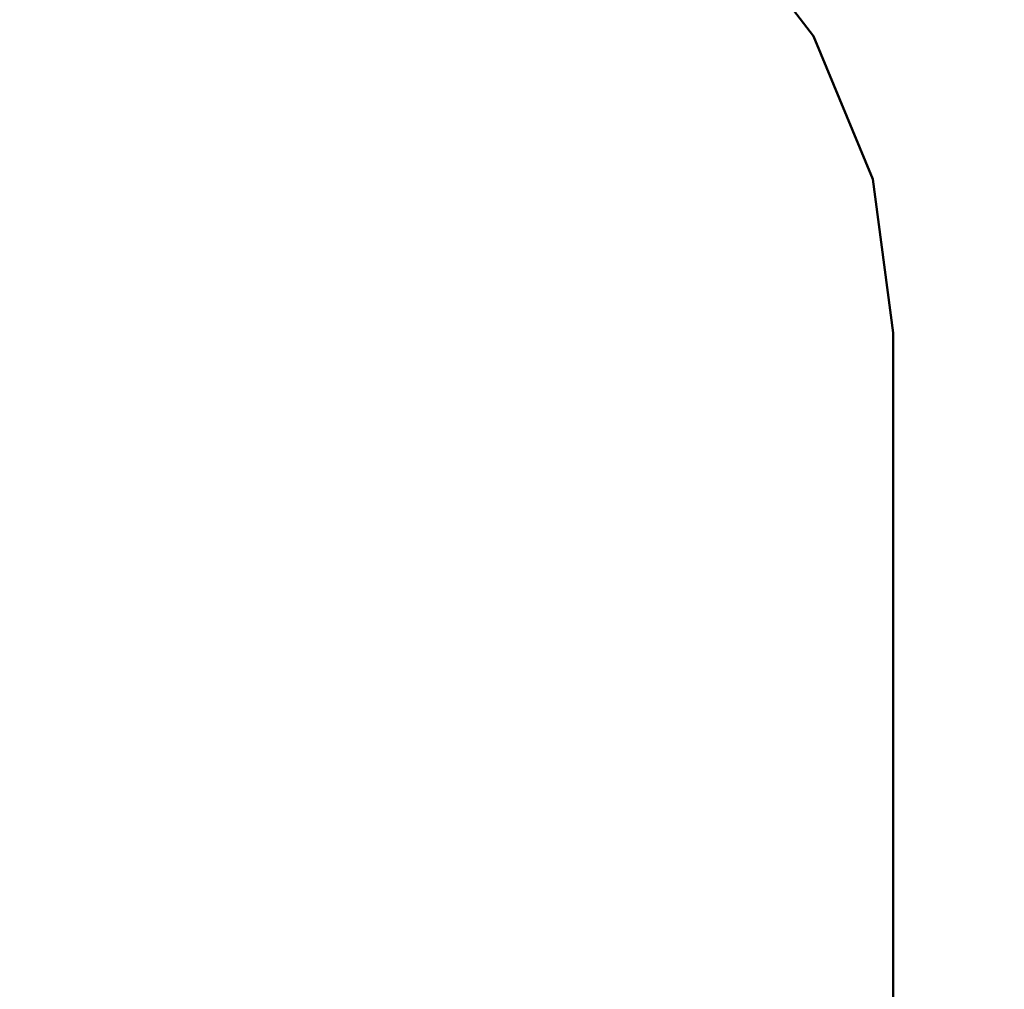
# Model space of a CAD drawing. Header units: millimetres. Extents: x -219 to 219, y -219 to 248.
# Tile 41 of 256: x -163.44 to -160.12, y -181.71 to -178.44. Entities that reach past the tile are written whole.
import ezdxf

# ---------------------------------------------------------------- set-up
doc = ezdxf.new("R2010")
doc.units = ezdxf.units.MM
doc.layers.add('M-EQPM', color=50, linetype='Continuous', lineweight=30)

# ---------------------------------------------------------------- blocks, each defined once
blk = doc.blocks.new('FamilyGeomCombination_10618-3D View')
at = {"layer": 'M-EQPM', "lineweight": 40}
mesh = blk.add_polyface(dxfattribs=at)
corners = [(-160.5, -179.5), (-160.5, -179.5, 5), (-160.5681, -178.9824, 5), (-160.7679, -178.5, 5), (-161.0858, -178.0858, 5), (-161.5, -177.7679, 5), (-161.9824, -177.5681, 5), (-162.5, -177.5, 5), (-163.0176, -177.5681, 5), (-163.5, -177.7679, 5), (-163.9142, -178.0858, 5), (-164.2321, -178.5, 5), (-164.4319, -178.9824, 5), (-164.5, -179.5, 5), (-164.5, -179.5), (-164.4319, -178.9824), (-164.2321, -178.5), (-163.9142, -178.0858), (-163.5, -177.7679), (-163.0176, -177.5681), (-162.5, -177.5), (-161.9824, -177.5681), (-161.5, -177.7679), (-161.0858, -178.0858), (-160.7679, -178.5), (-160.5681, -178.9824)]
mesh.append_faces([[corners[k] for k in face] for face in [(2, 25, 0, 1), (15, 12, 13, 14)]], dxfattribs={"vtx0": -1})
mesh.append_faces([[corners[k] for k in face] for face in [(3, 24, 25, 2), (5, 22, 23, 4), (4, 23, 24, 3), (6, 21, 22, 5), (21, 6, 7, 20), (8, 19, 20, 7), (9, 18, 19, 8), (11, 16, 17, 10), (10, 17, 18, 9), (12, 15, 16, 11)]], dxfattribs={"vtx0": -1, "vtx2": -1})
mesh = blk.add_polyface(dxfattribs=at)
corners = [(-160.5, -183.5216, 5), (-160.5, -179.5, 5), (-160.5, -179.5), (-160.5, -183.5216)]
mesh.append_faces([[corners[k] for k in face] for face in [(0, 1, 2, 3)]])

msp = doc.modelspace()

# ---------------------------------------------------------------- block references
at = {"layer": 'M-EQPM', "lineweight": 40}
msp.add_blockref('FamilyGeomCombination_10618-3D View', (0, 0), dxfattribs=at)

# ---------------------------------------------------------------- meshes
mesh = msp.add_polyface(dxfattribs=at)
corners = [(163.3785, -177.6161, 206), (0, -183.1772, 206), (-163.3785, -177.6161, 206), (-163.3785, -177.6161, 188), (0, -183.1772, 188), (163.3785, -177.6161, 188)]
mesh.append_faces([[corners[k] for k in face] for face in [(2, 3, 4, 1), (5, 0, 1, 4)]], dxfattribs={"vtx2": -1})

doc.saveas('drawing.dxf')
